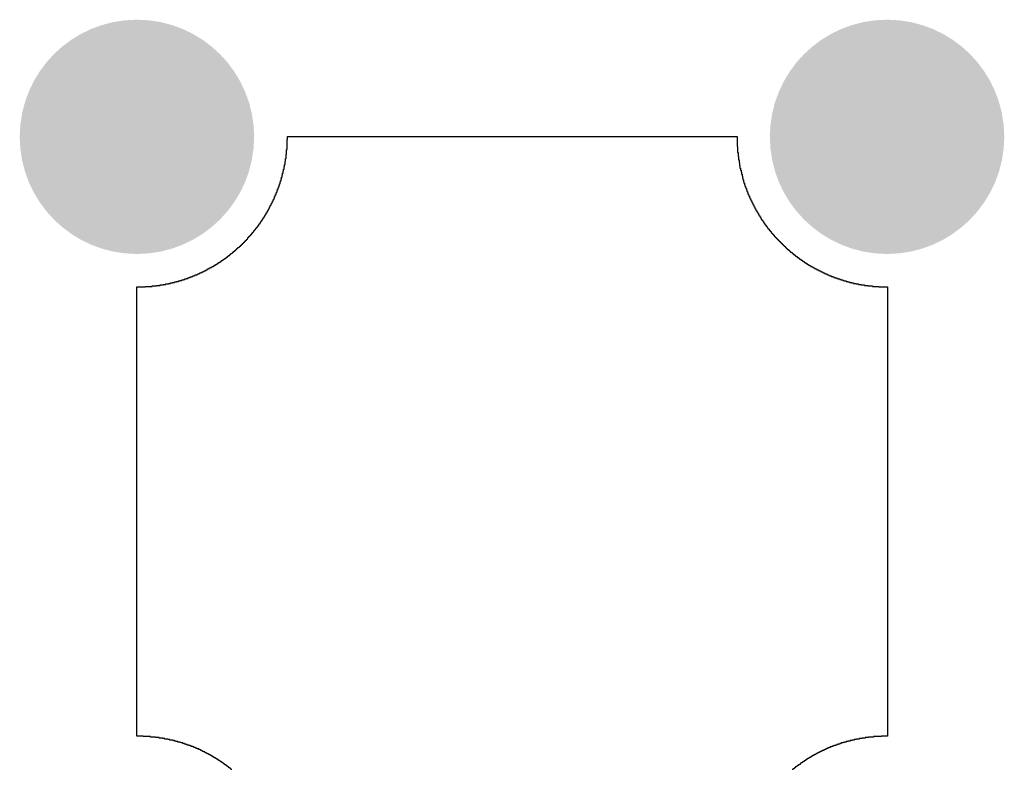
# Model space of a CAD drawing. Header units: inches. Extents: x 3 to 137, y 3 to 137.
# Tile 16 of 22: x 67 to 89, y 57 to 73. Entities that reach past the tile are written whole.
import ezdxf

# ---------------------------------------------------------------- set-up
doc = ezdxf.new("R2010")
doc.units = ezdxf.units.IN
doc.layers.add('Bottom Solder', color=6, linetype='Continuous')
doc.layers.add('Pad Holes', color=156, linetype='Continuous')

msp = doc.modelspace()

# ---------------------------------------------------------------- hatches: boundary and pattern name
at = {"layer": 'Bottom Solder'}
h = msp.add_hatch(color=6, dxfattribs=at)
edge = h.paths.add_edge_path()
edge.add_arc((70, 70), 2.5, 0, 360)
h = msp.add_hatch(color=6, dxfattribs=at)
edge = h.paths.add_edge_path()
edge.add_arc((86, 70), 2.5, 0, 360)
at = {"layer": 'Pad Holes'}
h = msp.add_hatch(color=7, dxfattribs=at)
edge = h.paths.add_edge_path()
edge.add_arc((70, 70), 1.75, 0, 360)
h = msp.add_hatch(color=7, dxfattribs=at)
edge = h.paths.add_edge_path()
edge.add_arc((86, 70), 1.75, 0, 360)

# ---------------------------------------------------------------- linework, layer by layer
at = {"layer": 'Bottom Solder'}
for p, q in [((73.201, 69.73), (73.201, 69.942)), ((73.201, 69.942), (73.212, 69.942)), ((73.212, 69.942), (73.212, 70.005)), ((73.212, 70.005), (73.783, 70.005)), ((73.783, 70.005), (73.794, 70.005)), ((73.794, 70.005), (82.8, 70.005)), ((82.8, 70.005), (82.8, 69.794)), ((73.191, 69.624), (73.191, 69.73)), ((73.191, 69.73), (73.201, 69.73)), ((82.8, 69.794), (82.811, 69.794)), ((82.811, 69.794), (82.811, 69.667)), ((73.17, 69.476), (73.17, 69.54)), ((73.17, 69.54), (73.18, 69.54)), ((73.18, 69.54), (73.18, 69.624)), ((73.18, 69.624), (73.191, 69.624)), ((82.811, 69.667), (82.821, 69.667)), ((82.821, 69.667), (82.821, 69.582)), ((82.821, 69.582), (82.832, 69.582)), ((82.832, 69.582), (82.832, 69.508)), ((73.127, 69.265), (73.127, 69.307)), ((73.127, 69.307), (73.138, 69.307)), ((73.138, 69.307), (73.138, 69.36)), ((73.138, 69.36), (73.148, 69.36)), ((73.148, 69.36), (73.148, 69.413)), ((73.148, 69.413), (73.159, 69.413)), ((73.159, 69.413), (73.159, 69.476)), ((73.159, 69.476), (73.17, 69.476)), ((82.832, 69.508), (82.842, 69.508)), ((82.842, 69.508), (82.842, 69.444)), ((82.842, 69.444), (82.853, 69.444)), ((82.853, 69.444), (82.853, 69.381)), ((82.853, 69.381), (82.863, 69.381)), ((82.863, 69.381), (82.863, 69.328)), ((82.863, 69.328), (82.874, 69.328)), ((82.874, 69.328), (82.874, 69.286)), ((73.074, 69.063), (73.074, 69.106)), ((73.074, 69.106), (73.085, 69.106)), ((73.085, 69.106), (73.085, 69.138)), ((73.085, 69.138), (73.095, 69.138)), ((73.095, 69.138), (73.095, 69.18)), ((73.095, 69.18), (73.106, 69.18)), ((73.106, 69.18), (73.106, 69.222)), ((73.106, 69.222), (73.117, 69.222)), ((73.117, 69.222), (73.117, 69.265)), ((73.117, 69.265), (73.127, 69.265)), ((82.874, 69.286), (82.885, 69.286)), ((82.885, 69.286), (82.885, 69.243)), ((82.885, 69.243), (82.895, 69.243)), ((82.895, 69.243), (82.895, 69.201)), ((82.895, 69.201), (82.906, 69.201)), ((82.906, 69.201), (82.906, 69.159)), ((82.906, 69.159), (82.916, 69.159)), ((82.916, 69.159), (82.916, 69.116)), ((82.916, 69.116), (82.927, 69.116)), ((82.927, 69.116), (82.927, 69.085)), ((73.011, 68.884), (73.011, 68.905)), ((73.011, 68.905), (73.021, 68.905)), ((73.021, 68.905), (73.021, 68.936)), ((73.021, 68.936), (73.032, 68.936)), ((73.032, 68.936), (73.032, 68.968)), ((73.032, 68.968), (73.043, 68.968)), ((73.043, 68.968), (73.043, 69)), ((73.043, 69), (73.053, 69)), ((73.053, 69), (73.053, 69.032)), ((73.053, 69.032), (73.064, 69.032)), ((73.064, 69.032), (73.064, 69.063)), ((73.064, 69.063), (73.074, 69.063)), ((82.927, 69.085), (82.937, 69.085)), ((82.937, 69.085), (82.937, 69.042)), ((82.937, 69.042), (82.948, 69.042)), ((82.948, 69.042), (82.948, 69.011)), ((82.948, 69.011), (82.959, 69.011)), ((82.959, 69.011), (82.959, 68.979)), ((82.959, 68.979), (82.969, 68.979)), ((82.969, 68.979), (82.969, 68.947)), ((82.969, 68.947), (82.98, 68.947)), ((82.98, 68.947), (82.98, 68.915)), ((82.98, 68.915), (82.99, 68.915)), ((82.99, 68.915), (82.99, 68.894)), ((82.99, 68.894), (83.001, 68.894)), ((83.001, 68.894), (83.001, 68.862)), ((72.926, 68.672), (72.926, 68.693)), ((72.926, 68.693), (72.937, 68.693)), ((72.937, 68.693), (72.937, 68.725)), ((72.937, 68.725), (72.947, 68.725)), ((72.947, 68.725), (72.947, 68.746)), ((72.947, 68.746), (72.958, 68.746)), ((72.958, 68.746), (72.958, 68.767)), ((72.958, 68.767), (72.968, 68.767)), ((72.968, 68.767), (72.968, 68.799)), ((72.968, 68.799), (72.979, 68.799)), ((72.979, 68.799), (72.979, 68.82)), ((72.979, 68.82), (72.99, 68.82)), ((72.99, 68.82), (72.99, 68.852)), ((72.99, 68.852), (73, 68.852)), ((73, 68.852), (73, 68.884)), ((73, 68.884), (73.011, 68.884)), ((83.001, 68.862), (83.012, 68.862)), ((83.012, 68.862), (83.012, 68.831)), ((83.012, 68.831), (83.022, 68.831)), ((83.022, 68.831), (83.022, 68.809)), ((83.022, 68.809), (83.033, 68.809)), ((83.033, 68.809), (83.033, 68.778)), ((83.033, 68.778), (83.043, 68.778)), ((83.043, 68.778), (83.043, 68.757)), ((83.043, 68.757), (83.054, 68.757)), ((83.054, 68.757), (83.054, 68.735)), ((83.054, 68.735), (83.064, 68.735)), ((83.064, 68.735), (83.064, 68.704)), ((83.064, 68.704), (83.075, 68.704)), ((83.075, 68.704), (83.075, 68.682)), ((83.075, 68.682), (83.086, 68.682)), ((83.086, 68.682), (83.086, 68.661)), ((72.82, 68.46), (72.82, 68.481)), ((72.82, 68.481), (72.831, 68.481)), ((72.831, 68.481), (72.831, 68.503)), ((72.831, 68.503), (72.841, 68.503)), ((72.841, 68.503), (72.841, 68.524)), ((72.841, 68.524), (72.852, 68.524)), ((72.852, 68.524), (72.852, 68.545)), ((72.852, 68.545), (72.863, 68.545)), ((72.863, 68.545), (72.863, 68.566)), ((72.863, 68.566), (72.873, 68.566)), ((72.873, 68.566), (72.873, 68.587)), ((72.873, 68.587), (72.884, 68.587)), ((72.884, 68.587), (72.884, 68.608)), ((72.884, 68.608), (72.894, 68.608)), ((72.894, 68.608), (72.894, 68.63)), ((72.894, 68.63), (72.905, 68.63)), ((72.905, 68.63), (72.905, 68.651)), ((72.905, 68.651), (72.916, 68.651)), ((72.916, 68.651), (72.916, 68.672)), ((72.916, 68.672), (72.926, 68.672)), ((83.086, 68.661), (83.096, 68.661)), ((83.096, 68.661), (83.096, 68.64)), ((83.096, 68.64), (83.107, 68.64)), ((83.107, 68.64), (83.107, 68.619)), ((83.107, 68.619), (83.117, 68.619)), ((83.117, 68.619), (83.117, 68.598)), ((83.117, 68.598), (83.128, 68.598)), ((83.128, 68.598), (83.128, 68.577)), ((83.128, 68.577), (83.139, 68.577)), ((83.139, 68.577), (83.139, 68.555)), ((83.139, 68.555), (83.149, 68.555)), ((83.149, 68.555), (83.149, 68.534)), ((83.149, 68.534), (83.16, 68.534)), ((83.16, 68.534), (83.16, 68.513)), ((83.16, 68.513), (83.17, 68.513)), ((83.17, 68.513), (83.17, 68.492)), ((83.17, 68.492), (83.181, 68.492)), ((83.181, 68.492), (83.181, 68.471)), ((83.181, 68.471), (83.191, 68.471)), ((83.191, 68.471), (83.191, 68.45)), ((72.693, 68.249), (72.693, 68.27)), ((72.693, 68.27), (72.704, 68.27)), ((72.704, 68.27), (72.704, 68.28)), ((72.704, 68.28), (72.715, 68.28)), ((72.715, 68.28), (72.715, 68.301)), ((72.715, 68.301), (72.725, 68.301)), ((72.725, 68.301), (72.725, 68.323)), ((72.725, 68.323), (72.736, 68.323)), ((72.736, 68.323), (72.736, 68.333)), ((72.736, 68.333), (72.746, 68.333)), ((72.746, 68.333), (72.746, 68.354)), ((72.746, 68.354), (72.757, 68.354)), ((72.757, 68.354), (72.757, 68.365)), ((72.757, 68.365), (72.767, 68.365)), ((72.767, 68.365), (72.767, 68.386)), ((72.767, 68.386), (72.778, 68.386)), ((72.778, 68.386), (72.778, 68.407)), ((72.778, 68.407), (72.789, 68.407)), ((72.789, 68.407), (72.789, 68.428)), ((72.789, 68.428), (72.799, 68.428)), ((72.799, 68.428), (72.799, 68.439)), ((72.799, 68.439), (72.81, 68.439)), ((72.81, 68.439), (72.81, 68.46)), ((72.81, 68.46), (72.82, 68.46)), ((83.191, 68.45), (83.202, 68.45)), ((83.202, 68.45), (83.202, 68.428)), ((83.202, 68.428), (83.213, 68.428)), ((83.213, 68.428), (83.213, 68.418)), ((83.213, 68.418), (83.223, 68.418)), ((83.223, 68.418), (83.223, 68.397)), ((83.223, 68.397), (83.234, 68.397)), ((83.234, 68.397), (83.234, 68.376)), ((83.234, 68.376), (83.244, 68.376)), ((83.244, 68.376), (83.244, 68.365)), ((83.244, 68.365), (83.255, 68.365)), ((83.255, 68.365), (83.255, 68.344)), ((83.255, 68.344), (83.266, 68.344)), ((83.266, 68.344), (83.266, 68.323)), ((83.266, 68.323), (83.276, 68.323)), ((83.276, 68.323), (83.276, 68.312)), ((83.276, 68.312), (83.287, 68.312)), ((83.287, 68.312), (83.287, 68.291)), ((83.287, 68.291), (83.297, 68.291)), ((83.297, 68.291), (83.297, 68.27)), ((83.297, 68.27), (83.308, 68.27)), ((83.308, 68.27), (83.308, 68.259)), ((83.308, 68.259), (83.318, 68.259)), ((83.318, 68.259), (83.318, 68.238)), ((72.535, 68.026), (72.535, 68.047)), ((72.535, 68.047), (72.545, 68.047)), ((72.545, 68.047), (72.545, 68.058)), ((72.545, 68.058), (72.556, 68.058)), ((72.556, 68.058), (72.556, 68.069)), ((72.556, 68.069), (72.566, 68.069)), ((72.566, 68.069), (72.566, 68.079)), ((72.566, 68.079), (72.577, 68.079)), ((72.577, 68.079), (72.577, 68.1)), ((72.577, 68.1), (72.588, 68.1)), ((72.588, 68.1), (72.588, 68.111)), ((72.588, 68.111), (72.598, 68.111)), ((72.598, 68.111), (72.598, 68.132)), ((72.598, 68.132), (72.609, 68.132)), ((72.609, 68.132), (72.609, 68.143)), ((72.609, 68.143), (72.619, 68.143)), ((72.619, 68.143), (72.619, 68.153)), ((72.619, 68.153), (72.63, 68.153)), ((72.63, 68.153), (72.63, 68.174)), ((72.63, 68.174), (72.64, 68.174)), ((72.64, 68.174), (72.64, 68.185)), ((72.64, 68.185), (72.651, 68.185)), ((72.651, 68.185), (72.651, 68.206)), ((72.651, 68.206), (72.662, 68.206)), ((72.662, 68.206), (72.662, 68.217)), ((72.662, 68.217), (72.672, 68.217)), ((72.672, 68.217), (72.672, 68.238)), ((72.672, 68.238), (72.683, 68.238)), ((72.683, 68.238), (72.683, 68.249)), ((72.683, 68.249), (72.693, 68.249)), ((83.318, 68.238), (83.329, 68.238)), ((83.329, 68.238), (83.329, 68.227)), ((83.329, 68.227), (83.34, 68.227)), ((83.34, 68.227), (83.34, 68.206)), ((83.34, 68.206), (83.35, 68.206)), ((83.35, 68.206), (83.35, 68.196)), ((83.35, 68.196), (83.361, 68.196)), ((83.361, 68.196), (83.361, 68.174)), ((83.361, 68.174), (83.371, 68.174)), ((83.371, 68.174), (83.371, 68.164)), ((83.371, 68.164), (83.382, 68.164)), ((83.382, 68.164), (83.382, 68.153)), ((83.382, 68.153), (83.393, 68.153)), ((83.393, 68.153), (83.393, 68.132)), ((83.393, 68.132), (83.403, 68.132)), ((83.403, 68.132), (83.403, 68.122)), ((83.403, 68.122), (83.414, 68.122)), ((83.414, 68.122), (83.414, 68.1)), ((83.414, 68.1), (83.424, 68.1)), ((83.424, 68.1), (83.424, 68.09)), ((83.424, 68.09), (83.435, 68.09)), ((83.435, 68.09), (83.435, 68.079)), ((83.435, 68.079), (83.445, 68.079)), ((83.445, 68.079), (83.445, 68.058)), ((83.445, 68.058), (83.456, 68.058)), ((83.456, 68.058), (83.456, 68.047)), ((83.456, 68.047), (83.467, 68.047)), ((83.467, 68.047), (83.467, 68.037)), ((72.365, 67.825), (72.365, 67.846)), ((72.365, 67.846), (72.376, 67.846)), ((72.376, 67.846), (72.376, 67.857)), ((72.376, 67.857), (72.386, 67.857)), ((72.386, 67.857), (72.386, 67.868)), ((72.386, 67.868), (72.397, 67.868)), ((72.397, 67.868), (72.397, 67.878)), ((72.397, 67.878), (72.408, 67.878)), ((72.408, 67.878), (72.408, 67.889)), ((72.408, 67.889), (72.418, 67.889)), ((72.418, 67.889), (72.418, 67.899)), ((72.418, 67.899), (72.429, 67.899)), ((72.429, 67.899), (72.429, 67.91)), ((72.429, 67.91), (72.439, 67.91)), ((72.439, 67.91), (72.439, 67.92)), ((72.439, 67.92), (72.45, 67.92)), ((72.45, 67.92), (72.45, 67.942)), ((72.45, 67.942), (72.461, 67.942)), ((72.461, 67.942), (72.461, 67.952)), ((72.461, 67.952), (72.471, 67.952)), ((72.471, 67.952), (72.471, 67.963)), ((72.471, 67.963), (72.482, 67.963)), ((72.482, 67.963), (72.482, 67.973)), ((72.482, 67.973), (72.492, 67.973)), ((72.492, 67.973), (72.492, 67.984)), ((72.492, 67.984), (72.503, 67.984)), ((72.503, 67.984), (72.503, 68.005)), ((72.503, 68.005), (72.513, 68.005)), ((72.513, 68.005), (72.513, 68.016)), ((72.513, 68.016), (72.524, 68.016)), ((72.524, 68.016), (72.524, 68.026)), ((72.524, 68.026), (72.535, 68.026)), ((83.467, 68.037), (83.477, 68.037)), ((83.477, 68.037), (83.477, 68.026)), ((83.477, 68.026), (83.488, 68.026)), ((83.488, 68.026), (83.488, 68.005)), ((83.488, 68.005), (83.498, 68.005)), ((83.498, 68.005), (83.498, 67.995)), ((83.498, 67.995), (83.509, 67.995)), ((83.509, 67.995), (83.509, 67.984)), ((83.509, 67.984), (83.52, 67.984)), ((83.52, 67.984), (83.52, 67.973)), ((83.52, 67.973), (83.53, 67.973)), ((83.53, 67.973), (83.53, 67.952)), ((83.53, 67.952), (83.541, 67.952)), ((83.541, 67.952), (83.541, 67.942)), ((83.541, 67.942), (83.551, 67.942)), ((83.551, 67.942), (83.551, 67.931)), ((83.551, 67.931), (83.562, 67.931)), ((83.562, 67.931), (83.562, 67.92)), ((83.562, 67.92), (83.572, 67.92)), ((83.572, 67.92), (83.572, 67.91)), ((83.572, 67.91), (83.583, 67.91)), ((83.583, 67.91), (83.583, 67.899)), ((83.583, 67.899), (83.594, 67.899)), ((83.594, 67.899), (83.594, 67.878)), ((83.594, 67.878), (83.604, 67.878)), ((83.604, 67.878), (83.604, 67.868)), ((83.604, 67.868), (83.615, 67.868)), ((83.615, 67.868), (83.615, 67.857)), ((83.615, 67.857), (83.625, 67.857)), ((83.625, 67.857), (83.625, 67.846)), ((83.625, 67.846), (83.636, 67.846)), ((83.636, 67.846), (83.636, 67.836)), ((83.636, 67.836), (83.647, 67.836)), ((83.647, 67.836), (83.647, 67.825)), ((72.154, 67.624), (72.154, 67.635)), ((72.154, 67.635), (72.175, 67.635)), ((72.175, 67.635), (72.175, 67.645)), ((72.175, 67.645), (72.185, 67.645)), ((72.185, 67.645), (72.185, 67.656)), ((72.185, 67.656), (72.196, 67.656)), ((72.196, 67.656), (72.196, 67.667)), ((72.196, 67.667), (72.207, 67.667)), ((72.207, 67.667), (72.207, 67.677)), ((72.207, 67.677), (72.217, 67.677)), ((72.217, 67.677), (72.217, 67.688)), ((72.217, 67.688), (72.228, 67.688)), ((72.228, 67.688), (72.228, 67.698)), ((72.228, 67.698), (72.238, 67.698)), ((72.238, 67.698), (72.238, 67.709)), ((72.238, 67.709), (72.249, 67.709)), ((72.249, 67.709), (72.249, 67.719)), ((72.249, 67.719), (72.259, 67.719)), ((72.259, 67.719), (72.259, 67.73)), ((72.259, 67.73), (72.27, 67.73)), ((72.27, 67.73), (72.27, 67.741)), ((72.27, 67.741), (72.281, 67.741)), ((72.281, 67.741), (72.281, 67.751)), ((72.281, 67.751), (72.291, 67.751)), ((72.291, 67.751), (72.291, 67.762)), ((72.291, 67.762), (72.302, 67.762)), ((72.302, 67.762), (72.302, 67.772)), ((72.302, 67.772), (72.312, 67.772)), ((72.312, 67.772), (72.312, 67.783)), ((72.312, 67.783), (72.323, 67.783)), ((72.323, 67.783), (72.323, 67.793)), ((72.323, 67.793), (72.334, 67.793)), ((72.334, 67.793), (72.334, 67.804)), ((72.334, 67.804), (72.344, 67.804)), ((72.344, 67.804), (72.344, 67.815)), ((72.344, 67.815), (72.355, 67.815)), ((72.355, 67.815), (72.355, 67.825)), ((72.355, 67.825), (72.365, 67.825)), ((83.647, 67.825), (83.657, 67.825)), ((83.657, 67.825), (83.657, 67.815)), ((83.657, 67.815), (83.668, 67.815)), ((83.668, 67.815), (83.668, 67.804)), ((83.668, 67.804), (83.678, 67.804)), ((83.678, 67.804), (83.678, 67.793)), ((83.678, 67.793), (83.689, 67.793)), ((83.689, 67.793), (83.689, 67.783)), ((83.689, 67.783), (83.699, 67.783)), ((83.699, 67.783), (83.699, 67.772)), ((83.699, 67.772), (83.71, 67.772)), ((83.71, 67.772), (83.71, 67.762)), ((83.71, 67.762), (83.721, 67.762)), ((83.721, 67.762), (83.721, 67.751)), ((83.721, 67.751), (83.731, 67.751)), ((83.731, 67.751), (83.731, 67.741)), ((83.731, 67.741), (83.742, 67.741)), ((83.742, 67.741), (83.742, 67.73)), ((83.742, 67.73), (83.752, 67.73)), ((83.752, 67.73), (83.752, 67.719)), ((83.752, 67.719), (83.763, 67.719)), ((83.763, 67.719), (83.763, 67.709)), ((83.763, 67.709), (83.774, 67.709)), ((83.774, 67.709), (83.774, 67.698)), ((83.774, 67.698), (83.784, 67.698)), ((83.784, 67.698), (83.784, 67.688)), ((83.784, 67.688), (83.795, 67.688)), ((83.795, 67.688), (83.795, 67.677)), ((83.795, 67.677), (83.805, 67.677)), ((83.805, 67.677), (83.805, 67.667)), ((83.805, 67.667), (83.816, 67.667)), ((83.816, 67.667), (83.816, 67.656)), ((83.816, 67.656), (83.826, 67.656)), ((83.826, 67.656), (83.826, 67.645)), ((83.826, 67.645), (83.837, 67.645)), ((83.837, 67.645), (83.837, 67.635)), ((83.837, 67.635), (83.848, 67.635)), ((83.848, 67.635), (83.848, 67.624)), ((71.9, 67.413), (71.9, 67.423)), ((71.9, 67.423), (71.91, 67.423)), ((71.91, 67.423), (71.91, 67.434)), ((71.91, 67.434), (71.931, 67.434)), ((71.931, 67.434), (71.931, 67.444)), ((71.931, 67.444), (71.942, 67.444)), ((71.942, 67.444), (71.942, 67.455)), ((71.942, 67.455), (71.953, 67.455)), ((71.953, 67.455), (71.953, 67.465)), ((71.953, 67.465), (71.974, 67.465)), ((71.974, 67.465), (71.974, 67.476)), ((71.974, 67.476), (71.984, 67.476)), ((71.984, 67.476), (71.984, 67.487)), ((71.984, 67.487), (71.995, 67.487)), ((71.995, 67.487), (71.995, 67.497)), ((71.995, 67.497), (72.005, 67.497)), ((72.005, 67.497), (72.005, 67.508)), ((72.005, 67.508), (72.027, 67.508)), ((72.027, 67.508), (72.027, 67.518)), ((72.027, 67.518), (72.037, 67.518)), ((72.037, 67.518), (72.037, 67.529)), ((72.037, 67.529), (72.048, 67.529)), ((72.048, 67.529), (72.048, 67.54)), ((72.048, 67.54), (72.058, 67.54)), ((72.058, 67.54), (72.058, 67.55)), ((72.058, 67.55), (72.069, 67.55)), ((72.069, 67.55), (72.069, 67.561)), ((72.069, 67.561), (72.09, 67.561)), ((72.09, 67.561), (72.09, 67.571)), ((72.09, 67.571), (72.101, 67.571)), ((72.101, 67.571), (72.101, 67.582)), ((72.101, 67.582), (72.111, 67.582)), ((72.111, 67.582), (72.111, 67.592)), ((72.111, 67.592), (72.122, 67.592)), ((72.122, 67.592), (72.122, 67.603)), ((72.122, 67.603), (72.132, 67.603)), ((72.132, 67.603), (72.132, 67.614)), ((72.132, 67.614), (72.143, 67.614)), ((72.143, 67.614), (72.143, 67.624)), ((72.143, 67.624), (72.154, 67.624)), ((83.848, 67.624), (83.858, 67.624)), ((83.858, 67.624), (83.858, 67.614)), ((83.858, 67.614), (83.869, 67.614)), ((83.869, 67.614), (83.869, 67.603)), ((83.869, 67.603), (83.879, 67.603)), ((83.879, 67.603), (83.879, 67.592)), ((83.879, 67.592), (83.901, 67.592)), ((83.901, 67.592), (83.901, 67.582)), ((83.901, 67.582), (83.911, 67.582)), ((83.911, 67.582), (83.911, 67.571)), ((83.911, 67.571), (83.922, 67.571)), ((83.922, 67.571), (83.922, 67.561)), ((83.922, 67.561), (83.932, 67.561)), ((83.932, 67.561), (83.932, 67.55)), ((83.932, 67.55), (83.943, 67.55)), ((83.943, 67.55), (83.943, 67.54)), ((83.943, 67.54), (83.953, 67.54)), ((83.953, 67.54), (83.953, 67.529)), ((83.953, 67.529), (83.975, 67.529)), ((83.975, 67.529), (83.975, 67.518)), ((83.975, 67.518), (83.985, 67.518)), ((83.985, 67.518), (83.985, 67.508)), ((83.985, 67.508), (83.996, 67.508)), ((83.996, 67.508), (83.996, 67.497)), ((83.996, 67.497), (84.006, 67.497)), ((84.006, 67.497), (84.006, 67.487)), ((84.006, 67.487), (84.028, 67.487)), ((84.028, 67.487), (84.028, 67.476)), ((84.028, 67.476), (84.038, 67.476)), ((84.038, 67.476), (84.038, 67.465)), ((84.038, 67.465), (84.049, 67.465)), ((84.049, 67.465), (84.049, 67.455)), ((84.049, 67.455), (84.059, 67.455)), ((84.059, 67.455), (84.059, 67.444)), ((84.059, 67.444), (84.08, 67.444)), ((84.08, 67.444), (84.08, 67.434)), ((84.08, 67.434), (84.091, 67.434)), ((84.091, 67.434), (84.091, 67.423)), ((84.091, 67.423), (84.112, 67.423)), ((84.112, 67.423), (84.112, 67.413)), ((71.572, 67.201), (71.572, 67.211)), ((71.572, 67.211), (71.593, 67.211)), ((71.593, 67.211), (71.593, 67.222)), ((71.593, 67.222), (71.603, 67.222)), ((71.603, 67.222), (71.603, 67.233)), ((71.603, 67.233), (71.624, 67.233)), ((71.624, 67.233), (71.624, 67.243)), ((71.624, 67.243), (71.646, 67.243)), ((71.646, 67.243), (71.646, 67.254)), ((71.646, 67.254), (71.656, 67.254)), ((71.656, 67.254), (71.656, 67.264)), ((71.656, 67.264), (71.677, 67.264)), ((71.677, 67.264), (71.677, 67.275)), ((71.677, 67.275), (71.699, 67.275)), ((71.699, 67.275), (71.699, 67.286)), ((71.699, 67.286), (71.709, 67.286)), ((71.709, 67.286), (71.709, 67.296)), ((71.709, 67.296), (71.73, 67.296)), ((71.73, 67.296), (71.73, 67.307)), ((71.73, 67.307), (71.741, 67.307)), ((71.741, 67.307), (71.741, 67.317)), ((71.741, 67.317), (71.762, 67.317)), ((71.762, 67.317), (71.762, 67.328)), ((71.762, 67.328), (71.783, 67.328)), ((71.783, 67.328), (71.783, 67.338)), ((71.783, 67.338), (71.794, 67.338)), ((71.794, 67.338), (71.794, 67.349)), ((71.794, 67.349), (71.804, 67.349)), ((71.804, 67.349), (71.804, 67.36)), ((71.804, 67.36), (71.826, 67.36)), ((71.826, 67.36), (71.826, 67.37)), ((71.826, 67.37), (71.836, 67.37)), ((71.836, 67.37), (71.836, 67.381)), ((71.836, 67.381), (71.857, 67.381)), ((71.857, 67.381), (71.857, 67.391)), ((71.857, 67.391), (71.868, 67.391)), ((71.868, 67.391), (71.868, 67.402)), ((71.868, 67.402), (71.889, 67.402)), ((71.889, 67.402), (71.889, 67.413)), ((71.889, 67.413), (71.9, 67.413)), ((84.112, 67.413), (84.123, 67.413)), ((84.123, 67.413), (84.123, 67.402)), ((84.123, 67.402), (84.133, 67.402)), ((84.133, 67.402), (84.133, 67.391)), ((84.133, 67.391), (84.155, 67.391)), ((84.155, 67.391), (84.155, 67.381)), ((84.155, 67.381), (84.165, 67.381)), ((84.165, 67.381), (84.165, 67.37)), ((84.165, 67.37), (84.186, 67.37)), ((84.186, 67.37), (84.186, 67.36)), ((84.186, 67.36), (84.197, 67.36)), ((84.197, 67.36), (84.197, 67.349)), ((84.197, 67.349), (84.207, 67.349)), ((84.207, 67.349), (84.207, 67.338)), ((84.207, 67.338), (84.229, 67.338)), ((84.229, 67.338), (84.229, 67.328)), ((84.229, 67.328), (84.239, 67.328)), ((84.239, 67.328), (84.239, 67.317)), ((84.239, 67.317), (84.26, 67.317)), ((84.26, 67.317), (84.26, 67.307)), ((84.26, 67.307), (84.282, 67.307)), ((84.282, 67.307), (84.282, 67.296)), ((84.282, 67.296), (84.292, 67.296)), ((84.292, 67.296), (84.292, 67.286)), ((84.292, 67.286), (84.313, 67.286)), ((84.313, 67.286), (84.313, 67.275)), ((84.313, 67.275), (84.324, 67.275)), ((84.324, 67.275), (84.324, 67.264)), ((84.324, 67.264), (84.345, 67.264)), ((84.345, 67.264), (84.345, 67.254)), ((84.345, 67.254), (84.366, 67.254)), ((84.366, 67.254), (84.366, 67.243)), ((84.366, 67.243), (84.377, 67.243)), ((84.377, 67.243), (84.377, 67.233)), ((84.377, 67.233), (84.398, 67.233)), ((84.398, 67.233), (84.398, 67.222)), ((84.398, 67.222), (84.419, 67.222)), ((84.419, 67.222), (84.419, 67.211)), ((84.419, 67.211), (84.44, 67.211)), ((84.44, 67.211), (84.44, 67.201)), ((71.106, 66.989), (71.106, 67)), ((71.106, 67), (71.138, 67)), ((71.138, 67), (71.138, 67.01)), ((71.138, 67.01), (71.169, 67.01)), ((71.169, 67.01), (71.169, 67.021)), ((71.169, 67.021), (71.191, 67.021)), ((71.191, 67.021), (71.191, 67.032)), ((71.191, 67.032), (71.222, 67.032)), ((71.222, 67.032), (71.222, 67.042)), ((71.222, 67.042), (71.243, 67.042)), ((71.243, 67.042), (71.243, 67.053)), ((71.243, 67.053), (71.275, 67.053)), ((71.275, 67.053), (71.275, 67.063)), ((71.275, 67.063), (71.296, 67.063)), ((71.296, 67.063), (71.296, 67.074)), ((71.296, 67.074), (71.318, 67.074)), ((71.318, 67.074), (71.318, 67.084)), ((71.318, 67.084), (71.339, 67.084)), ((71.339, 67.084), (71.339, 67.095)), ((71.339, 67.095), (71.36, 67.095)), ((71.36, 67.095), (71.36, 67.106)), ((71.36, 67.106), (71.392, 67.106)), ((71.392, 67.106), (71.392, 67.116)), ((71.392, 67.116), (71.413, 67.116)), ((71.413, 67.116), (71.413, 67.127)), ((71.413, 67.127), (71.434, 67.127)), ((71.434, 67.127), (71.434, 67.137)), ((71.434, 67.137), (71.455, 67.137)), ((71.455, 67.137), (71.455, 67.148)), ((71.455, 67.148), (71.476, 67.148)), ((71.476, 67.148), (71.476, 67.159)), ((71.476, 67.159), (71.497, 67.159)), ((71.497, 67.159), (71.497, 67.169)), ((71.497, 67.169), (71.508, 67.169)), ((71.508, 67.169), (71.508, 67.18)), ((71.508, 67.18), (71.529, 67.18)), ((71.529, 67.18), (71.529, 67.19)), ((71.529, 67.19), (71.55, 67.19)), ((71.55, 67.19), (71.55, 67.201)), ((71.55, 67.201), (71.572, 67.201)), ((84.44, 67.201), (84.451, 67.201)), ((84.451, 67.201), (84.451, 67.19)), ((84.451, 67.19), (84.472, 67.19)), ((84.472, 67.19), (84.472, 67.18)), ((84.472, 67.18), (84.493, 67.18)), ((84.493, 67.18), (84.493, 67.169)), ((84.493, 67.169), (84.514, 67.169)), ((84.514, 67.169), (84.514, 67.159)), ((84.514, 67.159), (84.536, 67.159)), ((84.536, 67.159), (84.536, 67.148)), ((84.536, 67.148), (84.557, 67.148)), ((84.557, 67.148), (84.557, 67.137)), ((84.557, 67.137), (84.578, 67.137)), ((84.578, 67.137), (84.578, 67.127)), ((84.578, 67.127), (84.599, 67.127)), ((84.599, 67.127), (84.599, 67.116)), ((84.599, 67.116), (84.62, 67.116)), ((84.62, 67.116), (84.62, 67.106)), ((84.62, 67.106), (84.641, 67.106)), ((84.641, 67.106), (84.641, 67.095)), ((84.641, 67.095), (84.662, 67.095)), ((84.662, 67.095), (84.662, 67.084)), ((84.662, 67.084), (84.684, 67.084)), ((84.684, 67.084), (84.684, 67.074)), ((84.684, 67.074), (84.715, 67.074)), ((84.715, 67.074), (84.715, 67.063)), ((84.715, 67.063), (84.737, 67.063)), ((84.737, 67.063), (84.737, 67.053)), ((84.737, 67.053), (84.758, 67.053)), ((84.758, 67.053), (84.758, 67.042)), ((84.758, 67.042), (84.789, 67.042)), ((84.789, 67.042), (84.789, 67.032)), ((84.789, 67.032), (84.811, 67.032)), ((84.811, 67.032), (84.811, 67.021)), ((84.811, 67.021), (84.842, 67.021)), ((84.842, 67.021), (84.842, 67.01)), ((84.842, 67.01), (84.864, 67.01)), ((84.864, 67.01), (84.864, 67)), ((84.864, 67), (84.895, 67)), ((84.895, 67), (84.895, 66.989)), ((69.995, 57.211), (69.995, 66.799)), ((69.995, 66.799), (70.175, 66.799)), ((70.175, 66.799), (70.175, 66.809)), ((70.175, 66.809), (70.323, 66.809)), ((70.323, 66.809), (70.323, 66.82)), ((70.323, 66.82), (70.418, 66.82)), ((70.418, 66.82), (70.418, 66.83)), ((70.418, 66.83), (70.492, 66.83)), ((70.492, 66.83), (70.492, 66.841)), ((70.492, 66.841), (70.556, 66.841)), ((70.556, 66.841), (70.556, 66.852)), ((70.556, 66.852), (70.619, 66.852)), ((70.619, 66.852), (70.619, 66.862)), ((70.619, 66.862), (70.672, 66.862)), ((70.672, 66.862), (70.672, 66.873)), ((70.672, 66.873), (70.714, 66.873)), ((70.714, 66.873), (70.714, 66.883)), ((70.714, 66.883), (70.757, 66.883)), ((70.757, 66.883), (70.757, 66.894)), ((70.757, 66.894), (70.799, 66.894)), ((70.799, 66.894), (70.799, 66.905)), ((70.799, 66.905), (70.841, 66.905)), ((70.841, 66.905), (70.841, 66.915)), ((70.841, 66.915), (70.884, 66.915)), ((70.884, 66.915), (70.884, 66.926)), ((70.884, 66.926), (70.915, 66.926)), ((70.915, 66.926), (70.915, 66.936)), ((70.915, 66.936), (70.958, 66.936)), ((70.958, 66.936), (70.958, 66.947)), ((70.958, 66.947), (70.99, 66.947)), ((70.99, 66.947), (70.99, 66.957)), ((70.99, 66.957), (71.021, 66.957)), ((71.021, 66.957), (71.021, 66.968)), ((71.021, 66.968), (71.053, 66.968)), ((71.053, 66.968), (71.053, 66.979)), ((71.053, 66.979), (71.085, 66.979)), ((71.085, 66.979), (71.085, 66.989)), ((71.085, 66.989), (71.106, 66.989)), ((84.895, 66.989), (84.927, 66.989)), ((84.927, 66.989), (84.927, 66.979)), ((84.927, 66.979), (84.959, 66.979)), ((84.959, 66.979), (84.959, 66.968)), ((84.959, 66.968), (84.991, 66.968)), ((84.991, 66.968), (84.991, 66.957)), ((84.991, 66.957), (85.022, 66.957)), ((85.022, 66.957), (85.022, 66.947)), ((85.022, 66.947), (85.054, 66.947)), ((85.054, 66.947), (85.054, 66.936)), ((85.054, 66.936), (85.086, 66.936)), ((85.086, 66.936), (85.086, 66.926)), ((85.086, 66.926), (85.128, 66.926)), ((85.128, 66.926), (85.128, 66.915)), ((85.128, 66.915), (85.16, 66.915)), ((85.16, 66.915), (85.16, 66.905)), ((85.16, 66.905), (85.202, 66.905)), ((85.202, 66.905), (85.202, 66.894)), ((85.202, 66.894), (85.245, 66.894)), ((85.245, 66.894), (85.245, 66.883)), ((85.245, 66.883), (85.287, 66.883)), ((85.287, 66.883), (85.287, 66.873)), ((85.287, 66.873), (85.34, 66.873)), ((85.34, 66.873), (85.34, 66.862)), ((85.34, 66.862), (85.393, 66.862)), ((85.393, 66.862), (85.393, 66.852)), ((85.393, 66.852), (85.446, 66.852)), ((85.446, 66.852), (85.446, 66.841)), ((85.446, 66.841), (85.52, 66.841)), ((85.52, 66.841), (85.52, 66.83)), ((85.52, 66.83), (85.594, 66.83)), ((85.594, 66.83), (85.594, 66.82)), ((85.594, 66.82), (85.689, 66.82)), ((85.689, 66.82), (85.689, 66.809)), ((85.689, 66.809), (85.827, 66.809)), ((85.827, 66.809), (85.827, 66.799)), ((85.827, 66.799), (86.007, 66.799)), ((86.007, 66.799), (86.007, 57.211)), ((70.132, 57.211), (69.995, 57.211)), ((70.132, 57.2), (70.132, 57.211)), ((70.291, 57.2), (70.132, 57.2)), ((70.291, 57.19), (70.291, 57.2)), ((70.397, 57.19), (70.291, 57.19)), ((70.397, 57.179), (70.397, 57.19)), ((70.471, 57.179), (70.397, 57.179)), ((70.471, 57.168), (70.471, 57.179)), ((70.545, 57.168), (70.471, 57.168)), ((70.545, 57.158), (70.545, 57.168)), ((70.598, 57.158), (70.545, 57.158)), ((70.598, 57.147), (70.598, 57.158)), ((70.661, 57.147), (70.598, 57.147)), ((70.661, 57.137), (70.661, 57.147)), ((70.704, 57.137), (70.661, 57.137)), ((70.704, 57.126), (70.704, 57.137)), ((70.757, 57.126), (70.704, 57.126)), ((70.757, 57.115), (70.757, 57.126)), ((85.297, 57.126), (85.255, 57.126)), ((85.255, 57.126), (85.255, 57.115)), ((85.35, 57.137), (85.297, 57.137)), ((85.297, 57.137), (85.297, 57.126)), ((85.403, 57.147), (85.35, 57.147)), ((85.35, 57.147), (85.35, 57.137)), ((85.467, 57.158), (85.403, 57.158)), ((85.403, 57.158), (85.403, 57.147)), ((85.53, 57.168), (85.467, 57.168)), ((85.467, 57.168), (85.467, 57.158)), ((85.604, 57.179), (85.53, 57.179)), ((85.53, 57.179), (85.53, 57.168)), ((85.71, 57.19), (85.604, 57.19)), ((85.604, 57.19), (85.604, 57.179)), ((85.88, 57.2), (85.71, 57.2)), ((85.71, 57.2), (85.71, 57.19)), ((86.007, 57.211), (85.88, 57.211)), ((85.88, 57.211), (85.88, 57.2)), ((70.799, 57.115), (70.757, 57.115)), ((70.799, 57.105), (70.799, 57.115)), ((70.831, 57.105), (70.799, 57.105)), ((70.831, 57.094), (70.831, 57.105)), ((70.873, 57.094), (70.831, 57.094)), ((70.873, 57.084), (70.873, 57.094)), ((70.915, 57.084), (70.873, 57.084)), ((70.915, 57.073), (70.915, 57.084)), ((70.947, 57.073), (70.915, 57.073)), ((70.947, 57.063), (70.947, 57.073)), ((70.979, 57.063), (70.947, 57.063)), ((70.979, 57.052), (70.979, 57.063)), ((71.011, 57.052), (70.979, 57.052)), ((71.011, 57.041), (71.011, 57.052)), ((71.042, 57.041), (71.011, 57.041)), ((71.042, 57.031), (71.042, 57.041)), ((71.074, 57.031), (71.042, 57.031)), ((71.074, 57.02), (71.074, 57.031)), ((71.106, 57.02), (71.074, 57.02)), ((71.106, 57.01), (71.106, 57.02)), ((71.138, 57.01), (71.106, 57.01)), ((71.138, 56.999), (71.138, 57.01)), ((71.159, 56.999), (71.138, 56.999)), ((71.159, 56.988), (71.159, 56.999)), ((71.191, 56.988), (71.159, 56.988)), ((71.191, 56.978), (71.191, 56.988)), ((71.212, 56.978), (71.191, 56.978)), ((71.212, 56.967), (71.212, 56.978)), ((71.243, 56.967), (71.212, 56.967)), ((71.243, 56.957), (71.243, 56.967)), ((71.265, 56.957), (71.243, 56.957)), ((71.265, 56.946), (71.265, 56.957)), ((71.286, 56.946), (71.265, 56.946)), ((71.286, 56.936), (71.286, 56.946)), ((71.318, 56.936), (71.286, 56.936)), ((71.318, 56.925), (71.318, 56.936)), ((71.339, 56.925), (71.318, 56.925)), ((71.339, 56.914), (71.339, 56.925)), ((71.36, 56.914), (71.339, 56.914)), ((71.36, 56.904), (71.36, 56.914)), ((84.673, 56.914), (84.652, 56.914)), ((84.652, 56.914), (84.652, 56.904)), ((84.694, 56.925), (84.673, 56.925)), ((84.673, 56.925), (84.673, 56.914)), ((84.715, 56.936), (84.694, 56.936)), ((84.694, 56.936), (84.694, 56.925)), ((84.737, 56.946), (84.715, 56.946)), ((84.715, 56.946), (84.715, 56.936)), ((84.768, 56.957), (84.737, 56.957)), ((84.737, 56.957), (84.737, 56.946)), ((84.789, 56.967), (84.768, 56.967)), ((84.768, 56.967), (84.768, 56.957)), ((84.821, 56.978), (84.789, 56.978)), ((84.789, 56.978), (84.789, 56.967)), ((84.842, 56.988), (84.821, 56.988)), ((84.821, 56.988), (84.821, 56.978)), ((84.874, 56.999), (84.842, 56.999)), ((84.842, 56.999), (84.842, 56.988)), ((84.906, 57.01), (84.874, 57.01)), ((84.874, 57.01), (84.874, 56.999)), ((84.927, 57.02), (84.906, 57.02)), ((84.906, 57.02), (84.906, 57.01)), ((84.959, 57.031), (84.927, 57.031)), ((84.927, 57.031), (84.927, 57.02)), ((84.991, 57.041), (84.959, 57.041)), ((84.959, 57.041), (84.959, 57.031)), ((85.022, 57.052), (84.991, 57.052)), ((84.991, 57.052), (84.991, 57.041)), ((85.065, 57.063), (85.022, 57.063)), ((85.022, 57.063), (85.022, 57.052)), ((85.096, 57.073), (85.065, 57.073)), ((85.065, 57.073), (85.065, 57.063)), ((85.128, 57.084), (85.096, 57.084)), ((85.096, 57.084), (85.096, 57.073)), ((85.17, 57.094), (85.128, 57.094)), ((85.128, 57.094), (85.128, 57.084)), ((85.213, 57.105), (85.17, 57.105)), ((85.17, 57.105), (85.17, 57.094)), ((85.255, 57.115), (85.213, 57.115)), ((85.213, 57.115), (85.213, 57.105)), ((71.381, 56.904), (71.36, 56.904)), ((71.381, 56.893), (71.381, 56.904)), ((71.402, 56.893), (71.381, 56.893)), ((71.402, 56.883), (71.402, 56.893)), ((71.423, 56.883), (71.402, 56.883)), ((71.423, 56.872), (71.423, 56.883)), ((71.445, 56.872), (71.423, 56.872)), ((71.445, 56.861), (71.445, 56.872)), ((71.466, 56.861), (71.445, 56.861)), ((71.466, 56.851), (71.466, 56.861)), ((71.487, 56.851), (71.466, 56.851)), ((71.487, 56.84), (71.487, 56.851)), ((71.508, 56.84), (71.487, 56.84)), ((71.508, 56.83), (71.508, 56.84)), ((71.529, 56.83), (71.508, 56.83)), ((71.529, 56.819), (71.529, 56.83)), ((71.55, 56.819), (71.529, 56.819)), ((71.55, 56.809), (71.55, 56.819)), ((71.572, 56.809), (71.55, 56.809)), ((71.572, 56.798), (71.572, 56.809)), ((71.582, 56.798), (71.572, 56.798)), ((71.582, 56.787), (71.582, 56.798)), ((71.603, 56.787), (71.582, 56.787)), ((71.603, 56.777), (71.603, 56.787)), ((71.624, 56.777), (71.603, 56.777)), ((71.624, 56.766), (71.624, 56.777)), ((71.635, 56.766), (71.624, 56.766)), ((71.635, 56.756), (71.635, 56.766)), ((71.656, 56.756), (71.635, 56.756)), ((71.656, 56.745), (71.656, 56.756)), ((71.677, 56.745), (71.656, 56.745)), ((71.677, 56.734), (71.677, 56.745)), ((71.688, 56.734), (71.677, 56.734)), ((71.688, 56.724), (71.688, 56.734)), ((71.709, 56.724), (71.688, 56.724)), ((71.709, 56.713), (71.709, 56.724)), ((71.73, 56.713), (71.709, 56.713)), ((71.73, 56.703), (71.73, 56.713)), ((84.292, 56.713), (84.282, 56.713)), ((84.282, 56.713), (84.282, 56.703)), ((84.313, 56.724), (84.292, 56.724)), ((84.292, 56.724), (84.292, 56.713)), ((84.334, 56.734), (84.313, 56.734)), ((84.313, 56.734), (84.313, 56.724)), ((84.345, 56.745), (84.334, 56.745)), ((84.334, 56.745), (84.334, 56.734)), ((84.366, 56.756), (84.345, 56.756)), ((84.345, 56.756), (84.345, 56.745)), ((84.387, 56.766), (84.366, 56.766)), ((84.366, 56.766), (84.366, 56.756)), ((84.398, 56.777), (84.387, 56.777)), ((84.387, 56.777), (84.387, 56.766)), ((84.419, 56.787), (84.398, 56.787)), ((84.398, 56.787), (84.398, 56.777)), ((84.44, 56.798), (84.419, 56.798)), ((84.419, 56.798), (84.419, 56.787)), ((84.461, 56.809), (84.44, 56.809)), ((84.44, 56.809), (84.44, 56.798)), ((84.483, 56.819), (84.461, 56.819)), ((84.461, 56.819), (84.461, 56.809)), ((84.493, 56.83), (84.483, 56.83)), ((84.483, 56.83), (84.483, 56.819)), ((84.514, 56.84), (84.493, 56.84)), ((84.493, 56.84), (84.493, 56.83)), ((84.536, 56.851), (84.514, 56.851)), ((84.514, 56.851), (84.514, 56.84)), ((84.557, 56.861), (84.536, 56.861)), ((84.536, 56.861), (84.536, 56.851)), ((84.578, 56.872), (84.557, 56.872)), ((84.557, 56.872), (84.557, 56.861)), ((84.599, 56.883), (84.578, 56.883)), ((84.578, 56.883), (84.578, 56.872)), ((84.62, 56.893), (84.599, 56.893)), ((84.599, 56.893), (84.599, 56.883)), ((84.652, 56.904), (84.62, 56.904)), ((84.62, 56.904), (84.62, 56.893)), ((71.741, 56.703), (71.73, 56.703)), ((71.741, 56.692), (71.741, 56.703)), ((71.762, 56.692), (71.741, 56.692)), ((71.762, 56.682), (71.762, 56.692)), ((71.773, 56.682), (71.762, 56.682)), ((71.773, 56.671), (71.773, 56.682)), ((71.794, 56.671), (71.773, 56.671)), ((71.794, 56.66), (71.794, 56.671)), ((71.804, 56.66), (71.794, 56.66)), ((71.804, 56.65), (71.804, 56.66)), ((71.826, 56.65), (71.804, 56.65)), ((71.826, 56.639), (71.826, 56.65)), ((71.836, 56.639), (71.826, 56.639)), ((71.836, 56.629), (71.836, 56.639)), ((71.847, 56.629), (71.836, 56.629)), ((71.847, 56.618), (71.847, 56.629)), ((71.868, 56.618), (71.847, 56.618)), ((71.868, 56.607), (71.868, 56.618)), ((71.878, 56.607), (71.868, 56.607)), ((71.878, 56.597), (71.878, 56.607)), ((71.9, 56.597), (71.878, 56.597)), ((71.9, 56.586), (71.9, 56.597)), ((71.91, 56.586), (71.9, 56.586)), ((71.91, 56.576), (71.91, 56.586)), ((71.921, 56.576), (71.91, 56.576)), ((71.921, 56.565), (71.921, 56.576)), ((71.942, 56.565), (71.921, 56.565)), ((71.942, 56.555), (71.942, 56.565)), ((71.953, 56.555), (71.942, 56.555)), ((71.953, 56.544), (71.953, 56.555)), ((71.963, 56.544), (71.953, 56.544)), ((71.963, 56.533), (71.963, 56.544)), ((71.984, 56.533), (71.963, 56.533)), ((71.984, 56.523), (71.984, 56.533)), ((71.995, 56.523), (71.984, 56.523)), ((71.995, 56.512), (71.995, 56.523)), ((72.005, 56.512), (71.995, 56.512)), ((72.005, 56.502), (72.005, 56.512)), ((72.016, 56.502), (72.005, 56.502)), ((72.016, 56.491), (72.016, 56.502)), ((83.996, 56.502), (83.985, 56.502)), ((83.985, 56.502), (83.985, 56.491)), ((84.017, 56.512), (83.996, 56.512)), ((83.996, 56.512), (83.996, 56.502)), ((84.028, 56.523), (84.017, 56.523)), ((84.017, 56.523), (84.017, 56.512)), ((84.038, 56.533), (84.028, 56.533)), ((84.028, 56.533), (84.028, 56.523)), ((84.049, 56.544), (84.038, 56.544)), ((84.038, 56.544), (84.038, 56.533)), ((84.07, 56.555), (84.049, 56.555)), ((84.049, 56.555), (84.049, 56.544)), ((84.08, 56.565), (84.07, 56.565)), ((84.07, 56.565), (84.07, 56.555)), ((84.091, 56.576), (84.08, 56.576)), ((84.08, 56.576), (84.08, 56.565)), ((84.112, 56.586), (84.091, 56.586)), ((84.091, 56.586), (84.091, 56.576)), ((84.123, 56.597), (84.112, 56.597)), ((84.112, 56.597), (84.112, 56.586)), ((84.144, 56.607), (84.123, 56.607)), ((84.123, 56.607), (84.123, 56.597)), ((84.155, 56.618), (84.144, 56.618)), ((84.144, 56.618), (84.144, 56.607)), ((84.165, 56.629), (84.155, 56.629)), ((84.155, 56.629), (84.155, 56.618)), ((84.186, 56.639), (84.165, 56.639)), ((84.165, 56.639), (84.165, 56.629)), ((84.197, 56.65), (84.186, 56.65)), ((84.186, 56.65), (84.186, 56.639)), ((84.218, 56.66), (84.197, 56.66)), ((84.197, 56.66), (84.197, 56.65)), ((84.229, 56.671), (84.218, 56.671)), ((84.218, 56.671), (84.218, 56.66)), ((84.25, 56.682), (84.229, 56.682)), ((84.229, 56.682), (84.229, 56.671)), ((84.26, 56.692), (84.25, 56.692)), ((84.25, 56.692), (84.25, 56.682)), ((84.282, 56.703), (84.26, 56.703)), ((84.26, 56.703), (84.26, 56.692))]:
    msp.add_line(p, q, dxfattribs=at)

doc.saveas('drawing.dxf')
